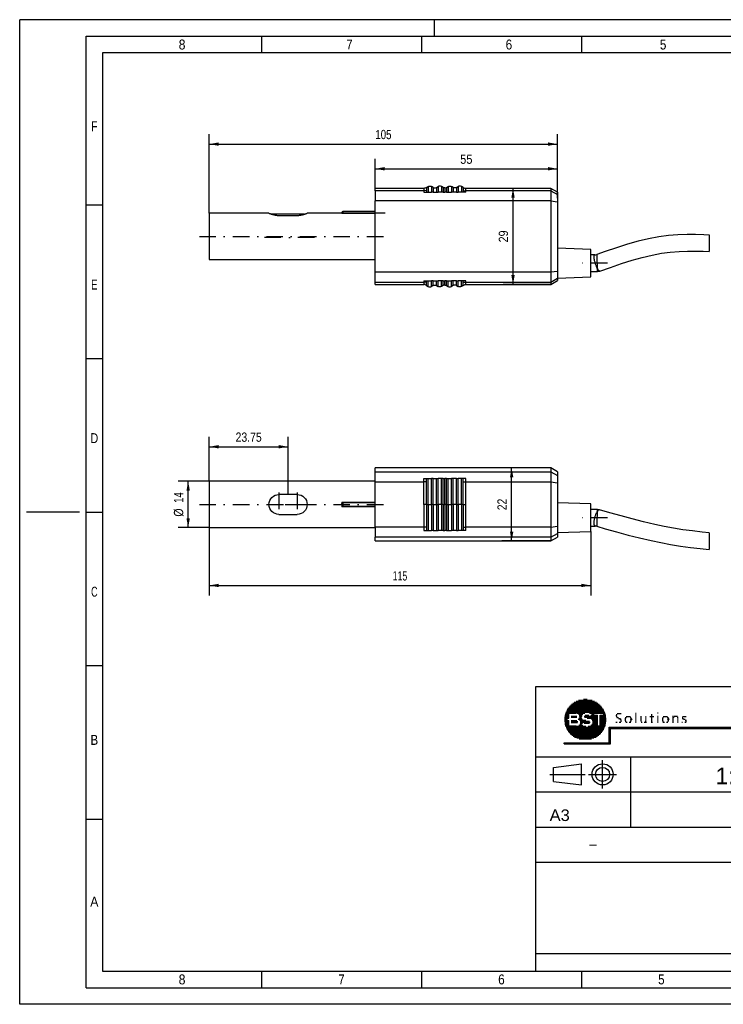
# Paper-space layout 'Blatt-1' of a CAD drawing. Header units: millimetres. Extents: x 0 to 420, y 0 to 297.
# Tile 1 of 2: x 0 to 212, y 0 to 297. Entities that reach past the tile are written whole.
import ezdxf
from ezdxf.enums import TextEntityAlignment as Align

# ---------------------------------------------------------------- set-up
doc = ezdxf.new("R2010")
doc.units = ezdxf.units.MM
doc.linetypes.add('DIVIDE', pattern=[10, 5, -2.5, 0, -2.5])
doc.layers.add('LAYER0', color=7, linetype='Continuous')
doc.styles.add('VERO0-osifont', font='osifont-2014-11-14.ttf')
doc.styles.add('VERO1-TXT', font='txt')
doc.dimstyles.new('Vero Software', dxfattribs={"dimtxt": 2.8, "dimasz": 2.835641, "dimexe": 1.25, "dimexo": 3, "dimgap": 1.5, "dimtad": 1, "dimdsep": 46, "dimtxsty": 'VERO0-osifont', "dimblk1": 'ArrowheadClosed', "dimblk2": 'ArrowheadClosed', "dimsah": 1, "dimcen": 0, "dimclrt": 7, "dimaunit": 1, "dimadec": 3, "dimazin": 2, "dimtfac": 0.8, "dimtdec": 3, "dimtmove": 0, "dimatfit": 3, "dimfxl": 1, "dimtolj": 1, "dimarcsym": 0})

# ---------------------------------------------------------------- blocks, each defined once
blk = doc.blocks.new('ArrowheadClosed')
at = {"color": 0}
blk.add_solid([(0, 0), (-1, 0.18), (-1, -0.18)], dxfattribs=at)
blk = doc.blocks.new('*D18')
at = {"layer": 'LAYER0', "color": 56, "linetype": 'Continuous'}
for p, q in [((57.16, 238.63), (57.16, 262.47)), ((162.16, 243.17), (162.16, 262.47)), ((57.16, 259.47), (162.16, 259.47))]:
    blk.add_line(p, q, dxfattribs=at)
at = {"layer": 'LAYER0', "color": 56, "linetype": 'Continuous', "extrusion": (0, 0, -1), "xscale": 2.83564090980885, "yscale": 2.83564090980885, "zscale": 2.83564090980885}
blk.add_blockref('ArrowheadClosed', (-57.16, 259.47), dxfattribs=at)
at = {"layer": 'LAYER0', "color": 56, "linetype": 'Continuous', "xscale": 2.83564090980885, "yscale": 2.83564090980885, "zscale": 2.83564090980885}
blk.add_blockref('ArrowheadClosed', (162.16, 259.47), dxfattribs=at)
at = {"layer": 'LAYER0', "color": 7, "linetype": 'Continuous', "style": 'VERO0-osifont', "width": 0.977987}
blk.add_text('105', height=2.8, dxfattribs=at).set_placement((107.23, 260.97), (112.08, 260.97), align=Align.FIT)
blk = doc.blocks.new('*D19')
at = {"layer": 'LAYER0', "color": 56, "linetype": 'Continuous'}
for p, q in [((107.16, 246.13), (107.16, 255.03)), ((162.16, 244.97), (162.16, 255.03)), ((107.16, 252.03), (162.16, 252.03))]:
    blk.add_line(p, q, dxfattribs=at)
at = {"layer": 'LAYER0', "color": 56, "linetype": 'Continuous', "extrusion": (0, 0, -1), "xscale": 2.83564090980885, "yscale": 2.83564090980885, "zscale": 2.83564090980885}
blk.add_blockref('ArrowheadClosed', (-107.16, 252.03), dxfattribs=at)
at = {"layer": 'LAYER0', "color": 56, "linetype": 'Continuous', "xscale": 2.83564090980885, "yscale": 2.83564090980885, "zscale": 2.83564090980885}
blk.add_blockref('ArrowheadClosed', (162.16, 252.03), dxfattribs=at)
at = {"layer": 'LAYER0', "color": 7, "linetype": 'Continuous', "style": 'VERO0-osifont', "width": 0.976716}
blk.add_text('55', height=2.8, dxfattribs=at).set_placement((132.81, 253.53), (136.5, 253.53), align=Align.FIT)
blk = doc.blocks.new('*D20')
at = {"layer": 'LAYER0', "color": 56, "linetype": 'Continuous'}
for p, q in [((57.16, 157.78), (57.16, 171.18)), ((80.91, 153.78), (80.91, 171.18)), ((57.16, 168.18), (80.91, 168.18))]:
    blk.add_line(p, q, dxfattribs=at)
at = {"layer": 'LAYER0', "color": 56, "linetype": 'Continuous', "extrusion": (0, 0, -1), "xscale": 2.83564090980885, "yscale": 2.83564090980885, "zscale": 2.83564090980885}
blk.add_blockref('ArrowheadClosed', (-57.16, 168.18), dxfattribs=at)
at = {"layer": 'LAYER0', "color": 56, "linetype": 'Continuous', "xscale": 2.83564090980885, "yscale": 2.83564090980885, "zscale": 2.83564090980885}
blk.add_blockref('ArrowheadClosed', (80.91, 168.18), dxfattribs=at)
at = {"layer": 'LAYER0', "color": 7, "linetype": 'Continuous', "style": 'VERO0-osifont', "width": 0.978216}
blk.add_text('23.75', height=2.8, dxfattribs=at).set_placement((65.09, 169.68), (72.97, 169.68), align=Align.FIT)
blk = doc.blocks.new('*D21')
at = {"layer": 'LAYER0', "color": 56, "linetype": 'Continuous'}
for p, q in [((57.16, 143.78), (57.16, 123.34)), ((172.16, 142.62), (172.16, 123.34)), ((57.16, 126.34), (172.16, 126.34))]:
    blk.add_line(p, q, dxfattribs=at)
at = {"layer": 'LAYER0', "color": 56, "linetype": 'Continuous', "extrusion": (0, 0, -1), "xscale": 2.83564090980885, "yscale": 2.83564090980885, "zscale": 2.83564090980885}
blk.add_blockref('ArrowheadClosed', (-57.16, 126.34), dxfattribs=at)
at = {"layer": 'LAYER0', "color": 56, "linetype": 'Continuous', "xscale": 2.83564090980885, "yscale": 2.83564090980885, "zscale": 2.83564090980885}
blk.add_blockref('ArrowheadClosed', (172.16, 126.34), dxfattribs=at)
at = {"layer": 'LAYER0', "color": 7, "linetype": 'Continuous', "style": 'VERO0-osifont', "width": 0.979099}
blk.add_text('115', height=2.8, dxfattribs=at).set_placement((112.46, 127.84), (116.85, 127.84), align=Align.FIT)
blk = doc.blocks.new('*D22')
at = {"layer": 'LAYER0', "color": 56, "linetype": 'Continuous'}
for p, q in [((160.15, 161.78), (145.32, 161.78)), ((148.32, 139.77), (148.32, 161.78)), ((160.15, 139.77), (145.32, 139.77))]:
    blk.add_line(p, q, dxfattribs=at)
at = {"layer": 'LAYER0', "color": 56, "linetype": 'Continuous', "xscale": 2.83564090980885, "yscale": 2.83564090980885, "zscale": 2.83564090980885, "rotation": 90}
blk.add_blockref('ArrowheadClosed', (148.32, 161.78), dxfattribs=at)
at = {"layer": 'LAYER0', "color": 56, "linetype": 'Continuous', "extrusion": (0, 0, -1), "xscale": 2.83564090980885, "yscale": 2.83564090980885, "zscale": 2.83564090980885, "rotation": 270}
blk.add_blockref('ArrowheadClosed', (-148.32, 139.77), dxfattribs=at)
at = {"layer": 'LAYER0', "color": 7, "linetype": 'Continuous', "style": 'VERO0-osifont', "width": 0.980352}
blk.add_text('22', height=2.8, rotation=90, dxfattribs=at).set_placement((146.82, 149.04), (146.82, 152.51), align=Align.FIT)
blk = doc.blocks.new('*D23')
at = {"layer": 'LAYER0', "color": 56, "linetype": 'Continuous'}
for p, q in [((57.16, 157.78), (47.79, 157.78)), ((50.79, 143.78), (50.79, 157.78)), ((57.16, 143.78), (47.79, 143.78))]:
    blk.add_line(p, q, dxfattribs=at)
at = {"layer": 'LAYER0', "color": 56, "linetype": 'Continuous', "xscale": 2.83564090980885, "yscale": 2.83564090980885, "zscale": 2.83564090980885, "rotation": 90}
blk.add_blockref('ArrowheadClosed', (50.79, 157.78), dxfattribs=at)
at = {"layer": 'LAYER0', "color": 56, "linetype": 'Continuous', "extrusion": (0, 0, -1), "xscale": 2.83564090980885, "yscale": 2.83564090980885, "zscale": 2.83564090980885, "rotation": 270}
blk.add_blockref('ArrowheadClosed', (-50.79, 143.78), dxfattribs=at)
at = {"layer": 'LAYER0', "color": 7, "linetype": 'Continuous', "style": 'VERO0-osifont'}
for s, width, p, p2 in [('14', 0.978046, (49.29, 151.29), (49.29, 154.46)), ('%%c', 0.78786, (49.29, 147.09), (49.29, 149.57))]:
    blk.add_text(s, height=2.8, rotation=90, dxfattribs=dict(at, width=width)).set_placement(p, p2, align=Align.FIT)
blk = doc.blocks.new('*D24')
at = {"layer": 'LAYER0', "color": 56, "linetype": 'Continuous'}
for p, q in [((160.15, 246.13), (145.73, 246.13)), ((148.73, 217.13), (148.73, 246.13)), ((160.16, 217.13), (145.73, 217.13))]:
    blk.add_line(p, q, dxfattribs=at)
at = {"layer": 'LAYER0', "color": 56, "linetype": 'Continuous', "xscale": 2.83564090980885, "yscale": 2.83564090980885, "zscale": 2.83564090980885, "rotation": 90}
blk.add_blockref('ArrowheadClosed', (148.73, 246.13), dxfattribs=at)
at = {"layer": 'LAYER0', "color": 56, "linetype": 'Continuous', "extrusion": (0, 0, -1), "xscale": 2.83564090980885, "yscale": 2.83564090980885, "zscale": 2.83564090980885, "rotation": 270}
blk.add_blockref('ArrowheadClosed', (-148.73, 217.13), dxfattribs=at)
at = {"layer": 'LAYER0', "color": 7, "linetype": 'Continuous', "style": 'VERO0-osifont', "width": 0.980556}
blk.add_text('29', height=2.8, rotation=90, dxfattribs=at).set_placement((147.23, 229.82), (147.23, 233.43), align=Align.FIT)
blk = doc.blocks.new('Entity set 0')
at = {"layer": 'LAYER0', "color": 252, "linetype": 'Continuous'}
for p, q in [((0, 0), (0, 297)), ((420, 297), (0, 297)), ((125, 297), (125, 292)), ((20, 292), (415, 292)), ((20, 5), (20, 292)), ((72.92, 292), (72.92, 287)), ((121.14, 292), (121.14, 287)), ((169.36, 292), (169.36, 287)), ((20, 241.13), (25, 241.13)), ((20, 194.82), (25, 194.82)), ((18, 148.5), (2, 148.5)), ((20, 148.5), (25, 148.5)), ((20, 102.18), (25, 102.18)), ((20, 55.87), (25, 55.87)), ((72.92, 10), (72.92, 5)), ((121.14, 10), (121.14, 5)), ((169.36, 10), (169.36, 5)), ((20, 5), (415, 5)), ((420, 0), (0, 0))]:
    blk.add_line(p, q, dxfattribs=at)
at = {"layer": 'LAYER0', "color": 4, "linetype": 'Continuous'}
for p, q in [((25, 287), (25, 10)), ((410, 287), (25, 287)), ((25, 10), (410, 10))]:
    blk.add_line(p, q, dxfattribs=at)
at = {"layer": 'LAYER0', "color": 7, "linetype": 'Continuous', "style": 'VERO0-osifont'}
for s, width, p, p2 in [('6', 0.975837, (146.51, 288.01), (148.48, 288.01)), ('8', 0.977037, (47.93, 288.01), (49.98, 288.01)), ('7', 0.977877, (98.47, 288.01), (100.37, 288.01)), ('5', 0.976716, (193.01, 288.01), (194.98, 288.01)), ('F', 0.980822, (21.52, 263.34), (23.48, 263.34)), ('E', 0.980822, (21.52, 215.59), (23.48, 215.59)), ('D', 0.979347, (21.33, 169.28), (23.67, 169.28)), ('C', 0.979347, (21.52, 122.96), (23.48, 122.96)), ('B', 0.977133, (21.34, 78.25), (23.66, 78.25)), ('A', 0.980459, (21.27, 29.48), (23.73, 29.48)), ('8', 0.977037, (47.93, 6.01), (49.98, 6.01)), ('7', 0.977877, (96.08, 6.01), (97.98, 6.01)), ('6', 0.975837, (144.26, 6.01), (146.23, 6.01)), ('5', 0.976716, (192.48, 6.01), (194.45, 6.01))]:
    blk.add_text(s, height=3, dxfattribs=dict(at, width=width)).set_placement(p, p2, align=Align.FIT)
blk = doc.blocks.new('Entity set 1')
at = {"layer": 'LAYER0', "color": 136, "linetype": 'Continuous'}
for p, q in [((155.6, 95.86), (410, 95.86)), ((155.6, 10), (155.6, 95.86)), ((155.6, 95.86), (410, 95.86)), ((155.6, 74.66), (322.02, 74.66)), ((184.22, 53.46), (184.22, 74.66)), ((160.9, 71.48), (169.38, 72.54)), ((160.9, 67.24), (160.9, 71.48)), ((169.38, 66.18), (169.38, 72.54)), ((175.74, 65.12), (175.74, 73.6)), ((159.84, 69.36), (170.44, 69.36)), ((171.5, 69.36), (179.98, 69.36)), ((160.9, 67.24), (169.38, 66.18)), ((155.6, 64.06), (410, 64.06)), ((155.6, 53.46), (410, 53.46)), ((155.6, 42.86), (232.98, 42.86)), ((155.6, 15.3), (410, 15.3))]:
    blk.add_line(p, q, dxfattribs=at)
at = {"layer": 'LAYER0', "color": 4, "linetype": 'Continuous'}
for p, q in [((165.3, 89.33), (175.75, 89.33)), ((165.54, 89.63), (175.52, 89.63)), ((165.78, 89.93), (175.28, 89.93)), ((166.02, 90.23), (175.05, 90.23)), ((166.37, 90.53), (174.68, 90.53)), ((166.78, 90.83), (174.28, 90.83)), ((167.18, 91.13), (173.89, 91.13)), ((167.74, 91.43), (173.3, 91.43)), ((168.5, 91.73), (172.57, 91.73)), ((169.97, 92.03), (171.11, 92.03)), ((164.25, 86.33), (165.52, 86.33)), ((164.3, 86.63), (165.52, 86.63)), ((164.34, 86.93), (165.52, 86.93)), ((164.39, 87.23), (165.52, 87.23)), ((164.43, 87.53), (165.52, 87.53)), ((164.55, 87.83), (165.52, 87.83)), ((164.68, 88.13), (176.38, 88.13)), ((164.81, 88.43), (176.25, 88.43)), ((164.94, 88.73), (176.12, 88.73)), ((165.05, 86.32), (165.52, 86.32)), ((165.05, 86.01), (165.05, 86.32)), ((165.07, 89.03), (175.98, 89.03)), ((165.52, 86.32), (165.52, 87.87)), ((165.52, 87.87), (167.63, 87.87)), ((166.25, 86.92), (168, 86.92)), ((166.25, 86.62), (168.01, 86.62)), ((167.92, 87.83), (170.34, 87.83)), ((168.49, 87.53), (169.8, 87.53)), ((168.61, 86.33), (169.49, 86.33)), ((168.69, 87.23), (169.54, 87.23)), ((168.74, 86.63), (169.43, 86.63)), ((168.75, 86.93), (169.44, 86.93)), ((168.76, 86.83), (168.76, 86.75)), ((168.76, 86.75), (169.42, 86.75)), ((168.76, 86.74), (169.42, 86.74)), ((169.42, 86.78), (169.42, 86.75)), ((170.21, 86.93), (172.03, 86.93)), ((170.28, 86.63), (174.25, 86.63)), ((170.48, 87.23), (171.57, 87.23)), ((171.09, 86.33), (174.25, 86.33)), ((171.81, 87.83), (173.1, 87.83)), ((172.09, 86.88), (172.48, 87.22)), ((172.15, 86.93), (174.25, 86.93)), ((172.41, 87.53), (173.1, 87.53)), ((172.48, 87.22), (173.1, 87.22)), ((172.49, 87.23), (172.63, 87.35)), ((172.49, 87.23), (173.1, 87.23)), ((172.49, 87.23), (173.1, 87.23)), ((173.1, 87.87), (176.14, 87.87)), ((173.1, 87.23), (173.1, 87.87)), ((173.1, 87.19), (173.1, 87.22)), ((173.1, 87.19), (174.25, 87.19)), ((174.25, 83.99), (174.25, 87.19)), ((174.98, 87.19), (176.14, 87.19)), ((174.98, 83.99), (174.98, 87.19)), ((174.98, 86.93), (176.71, 86.93)), ((174.98, 86.63), (176.75, 86.63)), ((174.98, 86.33), (176.79, 86.33)), ((176.14, 87.19), (176.14, 87.87)), ((176.14, 87.83), (176.5, 87.83)), ((176.14, 87.53), (176.63, 87.53)), ((176.14, 87.23), (176.67, 87.23)), ((164.21, 86.03), (165.05, 86.03)), ((164.21, 86.01), (165.05, 86.01)), ((164.21, 86), (165.05, 86)), ((164.24, 85.73), (165.05, 85.73)), ((164.28, 85.43), (165.52, 85.43)), ((164.31, 85.13), (165.52, 85.13)), ((164.35, 84.83), (165.52, 84.83)), ((164.38, 84.53), (165.52, 84.53)), ((164.47, 84.23), (165.52, 84.23)), ((164.59, 83.93), (170.64, 83.93)), ((164.71, 83.63), (176.35, 83.63)), ((164.83, 83.33), (176.21, 83.33)), ((165.05, 85.64), (165.05, 86)), ((165.05, 85.64), (165.52, 85.64)), ((165.52, 83.99), (165.52, 85.64)), ((165.52, 83.99), (167.77, 83.99)), ((166.25, 85.57), (167.99, 85.57)), ((166.25, 85.27), (168.24, 85.27)), ((166.25, 84.97), (168.22, 84.97)), ((168.34, 86.03), (169.67, 86.03)), ((168.56, 84.23), (169.79, 84.23)), ((168.77, 85.73), (170.65, 85.73)), ((168.83, 84.53), (169.4, 84.53)), ((168.94, 85.43), (171.78, 85.43)), ((168.95, 84.83), (169.54, 84.83)), ((168.98, 85.13), (171.96, 85.13)), ((169.3, 84.62), (169.86, 85.11)), ((170.2, 84.83), (171.83, 84.83)), ((171.37, 83.93), (176.48, 83.93)), ((172.17, 84.23), (174.25, 84.23)), ((172.36, 86.03), (174.25, 86.03)), ((172.5, 84.53), (174.25, 84.53)), ((172.64, 85.73), (174.25, 85.73)), ((172.67, 84.83), (174.25, 84.83)), ((172.72, 85.43), (174.25, 85.43)), ((172.73, 85.13), (174.25, 85.13)), ((174.25, 83.99), (174.98, 83.99)), ((174.98, 86.03), (176.83, 86.03)), ((174.98, 85.73), (176.83, 85.73)), ((174.98, 85.43), (176.79, 85.43)), ((174.98, 85.13), (176.74, 85.13)), ((174.98, 84.83), (176.7, 84.83)), ((174.98, 84.53), (176.66, 84.53)), ((174.98, 84.23), (176.61, 84.23)), ((177.77, 83.55), (219.52, 83.55)), ((177.77, 78.84), (177.77, 83.55)), ((177.77, 83.32), (221.53, 83.32)), ((178.09, 83.23), (219.52, 83.23)), ((178.09, 78.52), (178.09, 83.23)), ((164.96, 83.03), (176.08, 83.03)), ((165.14, 82.73), (175.94, 82.73)), ((165.37, 82.43), (175.7, 82.43)), ((165.59, 82.13), (175.46, 82.13)), ((165.82, 81.83), (175.22, 81.83)), ((166.09, 81.53), (174.98, 81.53)), ((166.48, 81.23), (174.59, 81.23)), ((166.87, 80.93), (174.18, 80.93)), ((167.26, 80.63), (173.77, 80.63)), ((167.94, 80.33), (173.13, 80.33)), ((177.77, 83.02), (178.09, 83.02)), ((177.77, 82.72), (178.09, 82.72)), ((177.77, 82.42), (178.09, 82.42)), ((177.77, 82.12), (178.09, 82.12)), ((177.77, 81.82), (178.09, 81.82)), ((177.77, 81.52), (178.09, 81.52)), ((177.77, 81.22), (178.09, 81.22)), ((177.77, 80.92), (178.09, 80.92)), ((177.77, 80.62), (178.09, 80.62)), ((177.77, 80.32), (178.09, 80.32)), ((164.2, 78.84), (177.77, 78.84)), ((164.2, 78.52), (164.2, 78.84)), ((164.2, 78.82), (178.09, 78.82)), ((164.2, 78.52), (178.09, 78.52)), ((168.65, 80.03), (172.37, 80.03)), ((177.77, 80.02), (178.09, 80.02)), ((177.77, 79.72), (178.09, 79.72)), ((177.77, 79.42), (178.09, 79.42)), ((177.77, 79.12), (178.09, 79.12))]:
    blk.add_line(p, q, dxfattribs=at)
at = {"layer": 'LAYER0', "color": 9, "linetype": 'Continuous'}
for p, q in [((179.76, 87.16), (180.06, 87.16)), ((179.81, 86.86), (180.16, 86.86)), ((179.84, 87.46), (180.18, 87.46)), ((180.05, 86.56), (180.58, 86.56)), ((180.15, 87.76), (181.3, 87.76)), ((180.52, 86.26), (181.09, 86.26)), ((182.49, 86.26), (182.79, 86.26)), ((182.59, 86.56), (182.92, 86.56)), ((182.82, 86.86), (184.14, 86.86)), ((184.04, 86.56), (184.37, 86.56)), ((184.17, 86.26), (184.48, 86.26)), ((185.63, 87.81), (185.9, 87.81)), ((185.63, 87.51), (185.9, 87.51)), ((185.63, 87.21), (185.9, 87.21)), ((185.63, 86.91), (185.9, 86.91)), ((185.63, 86.61), (185.9, 86.61)), ((185.63, 86.31), (185.9, 86.31)), ((187.2, 86.86), (187.47, 86.86)), ((187.2, 86.56), (187.47, 86.56)), ((187.2, 86.26), (187.47, 86.26)), ((188.65, 86.86), (188.92, 86.86)), ((188.65, 86.56), (188.92, 86.56)), ((188.65, 86.26), (188.92, 86.26)), ((189.96, 86.86), (191.17, 86.86)), ((190.39, 87.46), (190.66, 87.46)), ((190.39, 87.16), (190.66, 87.16)), ((190.39, 86.56), (190.66, 86.56)), ((190.39, 86.26), (190.66, 86.26)), ((192.26, 87.92), (192.53, 87.92)), ((192.26, 86.91), (192.53, 86.91)), ((192.26, 86.61), (192.53, 86.61)), ((192.26, 86.31), (192.53, 86.31)), ((193.7, 86.26), (194, 86.26)), ((193.8, 86.56), (194.13, 86.56)), ((194.03, 86.86), (195.35, 86.86)), ((195.25, 86.56), (195.58, 86.56)), ((195.38, 86.26), (195.68, 86.26)), ((196.84, 86.91), (197.09, 86.91)), ((196.84, 86.61), (197.28, 86.61)), ((196.84, 86.31), (197.15, 86.31)), ((197.29, 86.91), (198.32, 86.91)), ((198.2, 86.61), (198.51, 86.61)), ((198.29, 86.31), (198.56, 86.31)), ((199.7, 86.56), (199.97, 86.56)), ((199.75, 86.26), (200.12, 86.26)), ((199.82, 86.86), (200.94, 86.86)), ((179.78, 85.06), (180.12, 85.06)), ((180.73, 85.06), (181.23, 85.06)), ((180.97, 85.96), (181.35, 85.96)), ((181.09, 85.36), (181.4, 85.36)), ((181.14, 85.66), (181.44, 85.66)), ((182.45, 85.96), (182.75, 85.96)), ((182.47, 85.66), (182.77, 85.66)), ((182.56, 85.36), (182.88, 85.36)), ((182.74, 85.06), (183.17, 85.06)), ((183.79, 85.06), (184.22, 85.06)), ((184.08, 85.36), (184.4, 85.36)), ((184.19, 85.66), (184.49, 85.66)), ((184.2, 86.09), (184.5, 86.09)), ((184.2, 86.09), (184.21, 85.97)), ((184.21, 85.92), (184.21, 85.97)), ((184.21, 85.97), (184.51, 85.97)), ((184.21, 85.96), (184.51, 85.96)), ((184.5, 86.09), (184.51, 85.97)), ((184.51, 85.97), (184.51, 85.92)), ((185.63, 86.01), (185.9, 86.01)), ((185.63, 85.71), (185.9, 85.71)), ((185.63, 85.41), (185.9, 85.41)), ((185.63, 85.11), (185.9, 85.11)), ((187.2, 85.96), (187.47, 85.96)), ((187.2, 85.66), (187.47, 85.66)), ((187.22, 85.36), (187.51, 85.36)), ((187.34, 85.06), (187.72, 85.06)), ((188.29, 85.06), (188.59, 85.06)), ((188.56, 85.36), (188.92, 85.36)), ((188.64, 85.66), (188.92, 85.66)), ((188.65, 85.96), (188.92, 85.96)), ((188.68, 85.06), (188.93, 85.06)), ((190.39, 85.96), (190.66, 85.96)), ((190.39, 85.66), (190.66, 85.66)), ((190.39, 85.36), (190.66, 85.36)), ((190.43, 85.06), (190.76, 85.06)), ((192.26, 86.01), (192.53, 86.01)), ((192.26, 85.71), (192.53, 85.71)), ((192.26, 85.41), (192.53, 85.41)), ((192.26, 85.11), (192.53, 85.11)), ((193.66, 85.96), (193.96, 85.96)), ((193.68, 85.66), (193.98, 85.66)), ((193.77, 85.36), (194.08, 85.36)), ((193.95, 85.06), (194.38, 85.06)), ((195, 85.06), (195.42, 85.06)), ((195.29, 85.36), (195.61, 85.36)), ((195.39, 85.66), (195.7, 85.66)), ((195.41, 86.1), (195.71, 86.1)), ((195.41, 86.1), (195.42, 85.99)), ((195.42, 85.92), (195.42, 85.99)), ((195.42, 85.99), (195.72, 85.99)), ((195.42, 85.96), (195.72, 85.96)), ((195.71, 86.1), (195.72, 85.99)), ((195.72, 85.99), (195.72, 85.92)), ((196.84, 86.01), (197.11, 86.01)), ((196.84, 85.71), (197.11, 85.71)), ((196.84, 85.41), (197.11, 85.41)), ((196.84, 85.11), (197.11, 85.11)), ((198.29, 86.01), (198.57, 86.01)), ((198.29, 85.71), (198.57, 85.71)), ((198.29, 85.41), (198.57, 85.41)), ((198.29, 85.11), (198.57, 85.11)), ((199.68, 85.06), (199.87, 85.06)), ((200.09, 85.96), (200.66, 85.96)), ((200.55, 85.06), (200.96, 85.06)), ((200.62, 85.66), (201.01, 85.66)), ((200.75, 85.36), (201.05, 85.36))]:
    blk.add_line(p, q, dxfattribs=at)
at = {"layer": 'LAYER0', "color": 7, "linetype": 'Continuous'}
for radius in [3.18, 2.12]:
    blk.add_circle((175.74, 69.36), radius, dxfattribs=at)
at = {"layer": 'LAYER0', "color": 7, "linetype": 'Continuous', "style": 'VERO1-TXT'}
for s, height, width, p, p2 in [('1:1', 5, 0.968762, (209.81, 66.4), (219.26, 66.4)), ('A3', 3.5, 1.040486, (159.78, 55.29), (165.85, 55.29)), ('-', 3, 0.932028, (171.4, 46.82), (174.32, 46.82))]:
    blk.add_text(s, height=height, dxfattribs=dict(at, width=width)).set_placement(p, p2, align=Align.FIT)
blk = doc.blocks.new('View  0')
at = {"layer": 'LAYER0', "color": 4, "linetype": 'Continuous'}
for p, q in [((160.16, 161.78), (107.16, 161.78)), ((107.16, 160.65), (107.16, 161.78)), ((107.16, 157.59), (107.16, 160.65)), ((160.15, 161.78), (160.16, 160.65)), ((162.16, 160.62), (160.15, 161.78)), ((160.16, 160.65), (160.16, 157.59)), ((162.15, 160.63), (162.16, 159.52)), ((57.16, 157.78), (57.16, 143.78)), ((107.16, 157.78), (57.16, 157.78)), ((107.16, 143.97), (107.16, 157.59)), ((123.16, 150.78), (123.16, 158.64)), ((124.16, 150.78), (124.16, 158.64)), ((124.66, 150.78), (124.66, 158.64)), ((125.66, 150.78), (125.66, 158.64)), ((126.16, 150.78), (126.16, 158.64)), ((127.16, 150.78), (127.16, 158.64)), ((127.66, 150.78), (127.66, 158.64)), ((128.66, 150.78), (128.66, 158.64)), ((129.16, 150.78), (129.16, 158.64)), ((130.16, 150.78), (130.16, 158.64)), ((130.66, 150.78), (130.66, 158.64)), ((131.66, 150.78), (131.66, 158.64)), ((132.16, 150.78), (132.16, 158.64)), ((133.16, 150.78), (133.16, 158.64)), ((160.16, 157.59), (160.16, 143.97)), ((162.16, 159.52), (162.16, 157.34)), ((162.16, 157.34), (162.16, 144.21)), ((83.66, 153.78), (78.16, 153.78)), ((97.16, 151.5), (97.16, 150.99)), ((97.16, 150.96), (97.16, 150.99)), ((97.16, 150.59), (97.16, 150.96)), ((97.16, 150.56), (97.16, 150.59)), ((97.16, 150.56), (97.16, 150.05)), ((123.16, 150.78), (123.16, 142.91)), ((124.16, 150.78), (124.16, 142.91)), ((124.66, 150.78), (124.66, 142.91)), ((125.66, 150.78), (125.66, 142.91)), ((126.16, 150.78), (126.16, 142.91)), ((127.16, 150.78), (127.16, 142.91)), ((127.66, 150.78), (127.66, 142.91)), ((128.66, 150.78), (128.66, 142.91)), ((129.16, 150.78), (129.16, 142.91)), ((130.16, 150.78), (130.16, 142.91)), ((130.66, 150.78), (130.66, 142.91)), ((131.66, 150.78), (131.66, 142.91)), ((132.16, 150.78), (132.16, 142.91)), ((133.16, 150.78), (133.16, 142.91)), ((172.16, 150.92), (162.16, 151.27)), ((172.16, 146.77), (172.16, 150.92)), ((174.22, 149.27), (172.16, 149.27)), ((78.16, 147.78), (83.66, 147.78)), ((172.16, 142.62), (172.16, 146.77)), ((57.16, 143.78), (107.16, 143.78)), ((107.16, 143.97), (107.16, 140.91)), ((160.16, 143.97), (160.16, 140.91)), ((162.16, 144.21), (162.16, 142.03)), ((162.16, 142.27), (172.16, 142.62)), ((172.16, 144.27), (173.53, 144.27)), ((107.16, 139.77), (107.16, 140.91)), ((107.16, 139.77), (160.16, 139.77)), ((160.15, 139.77), (162.16, 140.93)), ((160.16, 140.91), (160.15, 139.77)), ((162.16, 142.03), (162.15, 140.93)), ((207.92, 142.21), (207.92, 137.18))]:
    blk.add_line(p, q, dxfattribs=at)
at = {"layer": 'LAYER0', "color": 136, "linetype": 'Continuous'}
for p, q in [((107.16, 160.65), (160.16, 160.65)), ((160.16, 160.65), (162.16, 159.52)), ((107.16, 157.59), (121.86, 157.59)), ((121.86, 157.59), (121.86, 158.64)), ((121.86, 158.64), (122.66, 158.64)), ((121.86, 150.78), (121.86, 157.59)), ((122.66, 157.59), (121.86, 157.59)), ((122.66, 157.59), (122.66, 158.64)), ((122.66, 158.64), (123.16, 158.64)), ((122.66, 150.78), (122.66, 157.59)), ((123.16, 158.64), (124.16, 158.64)), ((124.66, 158.64), (124.16, 158.64)), ((124.66, 158.64), (125.66, 158.64)), ((125.66, 158.64), (126.16, 158.64)), ((127.16, 158.64), (126.16, 158.64)), ((127.66, 158.64), (127.16, 158.64)), ((127.66, 158.64), (128.16, 158.64)), ((128.16, 150.78), (128.16, 158.64)), ((128.66, 158.64), (128.16, 158.64)), ((128.66, 158.64), (129.16, 158.64)), ((129.16, 158.64), (130.16, 158.64)), ((130.66, 158.64), (130.16, 158.64)), ((131.66, 158.64), (130.66, 158.64)), ((131.66, 158.64), (132.16, 158.64)), ((133.16, 158.64), (132.16, 158.64)), ((133.66, 158.64), (133.16, 158.64)), ((133.66, 157.59), (133.66, 158.64)), ((134.46, 158.64), (133.66, 158.64)), ((133.66, 150.78), (133.66, 157.59)), ((133.66, 157.59), (134.46, 157.59)), ((134.46, 157.59), (134.46, 158.64)), ((134.46, 150.78), (134.46, 157.59)), ((134.46, 157.59), (160.16, 157.59)), ((160.16, 157.59), (162.16, 157.34)), ((97.16, 151.5), (107.16, 151.5)), ((107.16, 150.05), (97.16, 150.05)), ((97.46, 151.26), (97.46, 151.25)), ((97.46, 151.25), (97.46, 150.3)), ((107.16, 151.25), (97.46, 151.25)), ((97.46, 150.3), (107.16, 150.3)), ((97.46, 150.3), (97.46, 150.29)), ((122.66, 150.78), (121.86, 150.78)), ((121.86, 150.78), (121.86, 143.97)), ((122.66, 150.78), (122.66, 143.96)), ((122.66, 150.78), (123.16, 150.78)), ((123.16, 150.78), (124.16, 150.78)), ((124.66, 150.78), (124.16, 150.78)), ((124.66, 150.78), (125.66, 150.78)), ((125.66, 150.78), (126.16, 150.78)), ((127.16, 150.78), (126.16, 150.78)), ((127.66, 150.78), (127.16, 150.78)), ((127.66, 150.78), (128.16, 150.78)), ((128.16, 150.78), (128.16, 142.91)), ((128.66, 150.78), (128.16, 150.78)), ((128.66, 150.78), (129.16, 150.78)), ((129.16, 150.78), (130.16, 150.78)), ((130.66, 150.78), (130.16, 150.78)), ((131.66, 150.78), (130.66, 150.78)), ((131.66, 150.78), (132.16, 150.78)), ((133.16, 150.78), (132.16, 150.78)), ((133.66, 150.78), (133.16, 150.78)), ((133.66, 150.78), (133.66, 143.96)), ((133.66, 150.78), (134.46, 150.78)), ((134.46, 143.97), (134.46, 150.78)), ((121.86, 143.97), (107.16, 143.97)), ((122.66, 143.96), (121.86, 143.97)), ((121.86, 143.97), (121.86, 142.91)), ((121.86, 142.91), (122.66, 142.91)), ((122.66, 143.96), (122.66, 142.91)), ((122.66, 142.91), (123.16, 142.91)), ((123.16, 142.91), (124.16, 142.91)), ((124.66, 142.91), (124.16, 142.91)), ((124.66, 142.91), (125.66, 142.91)), ((125.66, 142.91), (126.16, 142.91)), ((127.16, 142.91), (126.16, 142.91)), ((127.66, 142.91), (127.16, 142.91)), ((127.66, 142.91), (128.16, 142.91)), ((128.66, 142.91), (128.16, 142.91)), ((128.66, 142.91), (129.16, 142.91)), ((129.16, 142.91), (130.16, 142.91)), ((130.66, 142.91), (130.16, 142.91)), ((131.66, 142.91), (130.66, 142.91)), ((131.66, 142.91), (132.16, 142.91)), ((133.16, 142.91), (132.16, 142.91)), ((133.66, 142.91), (133.16, 142.91)), ((133.66, 143.96), (134.46, 143.97)), ((133.66, 143.96), (133.66, 142.91)), ((134.46, 142.91), (133.66, 142.91)), ((160.16, 143.97), (134.46, 143.97)), ((134.46, 142.91), (134.46, 143.97)), ((160.16, 143.97), (162.16, 144.21)), ((160.16, 140.91), (107.16, 140.91)), ((160.16, 140.91), (162.16, 142.03))]:
    blk.add_line(p, q, dxfattribs=at)
at = {"layer": 'LAYER0', "color": 100, "linetype": 'DIVIDE'}
for p, q in [((78.16, 154.38), (78.16, 147.17)), ((83.66, 154.38), (83.66, 147.17)), ((54.16, 150.78), (110.16, 150.78)), ((74.55, 150.77), (81.76, 150.77)), ((80.05, 150.78), (87.26, 150.78)), ((177.22, 146.77), (169.16, 146.77))]:
    blk.add_line(p, q, dxfattribs=at)
at = {"layer": 'LAYER0', "color": 136, "linetype": 'Continuous', "flags": 128}
for points in [[(97.16, 151.5), (97.16, 151.5), (97.21, 151.47), (97.25, 151.43), (97.3, 151.4), (97.33, 151.38), (97.36, 151.36), (97.38, 151.34), (97.4, 151.33), (97.42, 151.31), (97.43, 151.3), (97.43, 151.3), (97.44, 151.29), (97.44, 151.29), (97.45, 151.28), (97.45, 151.28), (97.45, 151.27), (97.45, 151.27), (97.46, 151.27), (97.46, 151.26)], [(97.16, 150.96), (97.16, 151.01), (97.17, 151.06), (97.2, 151.11), (97.23, 151.15), (97.26, 151.18), (97.31, 151.21), (97.35, 151.23), (97.4, 151.24), (97.46, 151.25)], [(97.16, 150.59), (97.16, 150.54), (97.17, 150.49), (97.2, 150.44), (97.23, 150.4), (97.26, 150.37), (97.31, 150.34), (97.35, 150.32), (97.4, 150.31), (97.46, 150.3)], [(97.46, 150.29), (97.46, 150.29), (97.45, 150.28), (97.45, 150.28), (97.45, 150.28), (97.45, 150.27), (97.45, 150.27), (97.44, 150.26), (97.43, 150.25), (97.42, 150.24), (97.41, 150.23), (97.4, 150.22), (97.39, 150.21), (97.36, 150.19), (97.33, 150.17), (97.3, 150.15), (97.27, 150.13), (97.21, 150.09), (97.16, 150.05), (97.16, 150.05)], [(97.2, 150.41), (97.24, 150.37), (97.28, 150.34), (97.32, 150.32), (97.37, 150.3), (97.42, 150.29), (97.46, 150.29)], [(97.46, 151.26), (97.4, 151.26), (97.35, 151.25), (97.31, 151.23), (97.26, 151.2), (97.23, 151.17)], [(173.53, 144.27), (173.5, 144.27), (173.45, 144.29), (173.39, 144.32), (173.34, 144.37), (173.3, 144.44), (173.26, 144.52), (173.23, 144.61), (173.22, 144.69), (173.2, 144.77), (173.19, 144.86), (173.18, 144.99), (173.17, 145.14), (173.17, 145.25), (173.18, 145.36), (173.18, 145.48), (173.19, 145.56), (173.2, 145.69), (173.22, 145.82), (173.23, 145.96), (173.26, 146.1), (173.28, 146.24), (173.31, 146.39), (173.36, 146.6), (173.41, 146.81), (173.46, 147.03), (173.53, 147.24), (173.59, 147.45), (173.67, 147.65), (173.74, 147.86), (173.82, 148.05), (173.9, 148.23), (173.98, 148.39), (174.07, 148.55), (174.15, 148.7), (174.16, 148.7)], [(174.16, 148.7), (174.15, 148.7), (174.14, 148.54), (174.13, 148.38), (174.12, 148.2), (174.1, 148.01), (174.09, 147.81), (174.08, 147.61), (174.07, 147.39), (174.06, 147.17), (174.05, 146.96), (174.04, 146.74), (174.04, 146.59), (174.03, 146.44), (174.03, 146.29), (174.02, 146.08), (174.02, 145.88), (174.01, 145.74), (174.01, 145.61), (174.01, 145.48), (174.01, 145.37), (174.01, 145.2), (174.01, 145.04), (174.01, 144.93), (174.01, 144.83), (174.01, 144.74), (174.01, 144.62), (174.02, 144.51), (174.02, 144.42), (174.03, 144.34), (174.03, 144.28), (174.04, 144.23), (174.05, 144.21), (174.06, 144.2)], [(174.16, 148.7), (174.16, 148.71), (174.16, 148.73), (174.16, 148.79), (174.17, 148.86), (174.18, 148.97), (174.18, 149.06), (174.19, 149.14), (174.2, 149.2), (174.21, 149.24), (174.22, 149.26), (174.22, 149.27)], [(174.79, 149.19), (174.76, 149.2), (174.7, 149.2), (174.63, 149.18), (174.56, 149.15), (174.49, 149.1), (174.41, 149.03), (174.33, 148.95), (174.25, 148.85), (174.21, 148.78), (174.16, 148.71), (174.16, 148.7)]]:
    blk.add_lwpolyline(points, dxfattribs=at)
at = {"layer": 'LAYER0', "color": 4, "linetype": 'Continuous', "flags": 128}
for points in [[(97.23, 151.17), (97.2, 151.13), (97.17, 151.09), (97.16, 151.04), (97.16, 150.99)], [(97.16, 150.56), (97.16, 150.51), (97.17, 150.47), (97.2, 150.42), (97.2, 150.41)], [(207.92, 142.21), (205.74, 142.43), (202.84, 142.77), (199.97, 143.17), (197.11, 143.63), (194.27, 144.15), (191.45, 144.74), (188.07, 145.53), (184.69, 146.39), (181.32, 147.32), (177.94, 148.28), (174.79, 149.19)], [(174.05, 144.2), (176.56, 143.47), (179.97, 142.5), (183.41, 141.56), (186.87, 140.67), (190.37, 139.86), (193.3, 139.25), (196.26, 138.7), (199.23, 138.23), (202.2, 137.81), (205.2, 137.46), (207.92, 137.18)]]:
    blk.add_lwpolyline(points, dxfattribs=at)
at = {"layer": 'LAYER0', "color": 4, "linetype": 'Continuous', "extrusion": (0, 0, -1)}
for centre, radius, start, end in [((-78.16, 150.77), 3, 270.0076, 89.9924), ((-83.66, 150.78), 3, 90.0076, 269.9924), ((-174.22, 147.26), 2.01, 89.983, 106.2101)]:
    blk.add_arc(centre, radius, start, end, dxfattribs=at)
at = {"layer": 'LAYER0', "color": 4, "linetype": 'Continuous'}
blk.add_arc((173.53, 142.39), 1.88, 73.7884, 90.0044, dxfattribs=at)
blk = doc.blocks.new('View  2')
at = {"layer": 'LAYER0', "color": 4, "linetype": 'Continuous'}
for p, q in [((122.66, 246.41), (123.16, 246.7)), ((123.16, 246.7), (123.16, 245)), ((124.16, 246.7), (124.16, 245)), ((124.66, 246.41), (124.16, 246.7)), ((125.66, 246.41), (126.16, 246.7)), ((126.16, 246.7), (126.16, 245)), ((127.16, 246.7), (127.16, 245)), ((127.66, 246.41), (127.16, 246.7)), ((128.66, 246.41), (129.16, 246.7)), ((129.16, 246.7), (129.16, 245)), ((130.16, 246.7), (130.16, 245)), ((130.66, 246.41), (130.16, 246.7)), ((131.66, 246.41), (132.16, 246.7)), ((132.16, 246.7), (132.16, 245)), ((133.16, 246.7), (133.16, 245)), ((133.66, 246.41), (133.16, 246.7)), ((121.86, 246.13), (107.16, 246.13)), ((107.16, 245.39), (107.16, 246.13)), ((107.16, 245.39), (107.16, 242.32)), ((124.66, 246.41), (124.66, 245)), ((125.66, 246.41), (125.66, 245)), ((127.66, 246.41), (127.66, 245)), ((128.66, 246.41), (128.66, 245)), ((130.66, 246.41), (130.66, 245)), ((131.66, 246.41), (131.66, 245)), ((160.16, 246.13), (134.46, 246.13)), ((162.16, 244.97), (160.15, 246.13)), ((160.16, 246.13), (160.16, 245.39)), ((160.16, 245.39), (160.16, 242.32)), ((162.16, 244.97), (162.16, 244.26)), ((162.16, 244.26), (162.16, 242.08)), ((107.16, 220.93), (107.16, 242.32)), ((160.16, 242.32), (160.16, 220.93)), ((162.16, 242.08), (162.16, 221.17)), ((75.16, 238.63), (57.16, 238.63)), ((57.16, 238.63), (57.16, 224.63)), ((85.87, 238.33), (75.95, 238.33)), ((78.16, 237.95), (83.66, 237.95)), ((97.16, 238.63), (86.65, 238.63)), ((97.16, 238.69), (97.16, 238.83)), ((97.16, 238.62), (97.16, 238.69)), ((97.16, 238.62), (97.16, 238.59)), ((107.16, 239.13), (97.46, 239.13)), ((207.92, 232.04), (207.92, 227.89)), ((172.16, 227.7), (162.16, 228.05)), ((172.16, 219.4), (172.16, 227.7)), ((173.4, 226.05), (172.16, 226.05)), ((207.92, 227.89), (207.92, 227.03)), ((57.16, 224.63), (107.16, 224.63)), ((107.16, 217.86), (107.16, 220.93)), ((160.16, 220.93), (160.16, 217.86)), ((162.16, 221.17), (162.16, 218.99)), ((172.16, 221.05), (174.24, 221.05)), ((107.16, 217.13), (107.16, 217.86)), ((107.16, 217.13), (121.86, 217.13)), ((122.66, 216.84), (123.16, 216.55)), ((123.16, 216.55), (123.16, 218.25)), ((124.16, 216.55), (124.16, 218.25)), ((124.66, 216.84), (124.16, 216.55)), ((124.66, 216.84), (124.66, 218.25)), ((125.66, 216.84), (125.66, 218.25)), ((125.66, 216.84), (126.16, 216.55)), ((126.16, 216.55), (126.16, 218.25)), ((127.16, 216.55), (127.16, 218.25)), ((127.66, 216.84), (127.16, 216.55)), ((127.66, 216.84), (127.66, 218.25)), ((128.66, 216.84), (128.66, 218.25)), ((128.66, 216.84), (129.16, 216.55)), ((129.16, 216.55), (129.16, 218.25)), ((130.16, 216.55), (130.16, 218.25)), ((130.66, 216.84), (130.16, 216.55)), ((130.66, 216.84), (130.66, 218.25)), ((131.66, 216.84), (131.66, 218.25)), ((131.66, 216.84), (132.16, 216.55)), ((132.16, 216.55), (132.16, 218.25)), ((133.16, 216.55), (133.16, 218.25)), ((133.66, 216.84), (133.16, 216.55)), ((134.46, 217.13), (160.16, 217.13)), ((160.15, 217.12), (162.16, 218.28)), ((160.16, 217.86), (160.16, 217.13)), ((162.16, 219.05), (172.16, 219.4)), ((162.16, 218.99), (162.16, 218.28))]:
    blk.add_line(p, q, dxfattribs=at)
at = {"layer": 'LAYER0', "color": 136, "linetype": 'Continuous'}
for p, q in [((121.86, 245.39), (107.16, 245.39)), ((121.86, 246.13), (121.86, 245.39)), ((122.66, 245.43), (121.86, 245.39)), ((121.86, 245.39), (121.86, 245)), ((121.86, 245), (122.66, 245)), ((122.66, 246.41), (122.66, 245.43)), ((122.66, 245.43), (122.66, 245)), ((122.66, 245), (123.16, 245)), ((123.16, 245), (124.16, 245)), ((124.66, 245), (124.16, 245)), ((124.66, 245), (125.66, 245)), ((125.66, 245), (126.16, 245)), ((127.16, 245), (126.16, 245)), ((127.66, 245), (127.16, 245)), ((127.66, 245), (128.16, 245)), ((128.16, 246.29), (128.16, 245)), ((128.66, 245), (128.16, 245)), ((128.66, 245), (129.16, 245)), ((129.16, 245), (130.16, 245)), ((130.66, 245), (130.16, 245)), ((131.66, 245), (130.66, 245)), ((131.66, 245), (132.16, 245)), ((133.16, 245), (132.16, 245)), ((133.66, 245), (133.16, 245)), ((133.66, 246.41), (133.66, 245.43)), ((133.66, 245.43), (133.66, 245)), ((133.66, 245.43), (134.46, 245.39)), ((134.46, 245), (133.66, 245)), ((134.46, 245.39), (134.46, 246.13)), ((134.46, 245), (134.46, 245.39)), ((160.16, 245.39), (134.46, 245.39)), ((160.16, 245.39), (162.16, 244.26)), ((160.16, 242.32), (107.16, 242.32)), ((160.16, 242.32), (162.16, 242.08)), ((107.16, 238.59), (97.16, 238.59)), ((97.46, 239.13), (97.46, 238.79)), ((97.46, 238.79), (97.46, 238.75)), ((97.46, 238.79), (107.16, 238.79)), ((107.16, 220.93), (160.16, 220.93)), ((160.16, 220.93), (162.16, 221.17)), ((107.16, 217.86), (121.86, 217.86)), ((121.86, 218.25), (122.66, 218.25)), ((121.86, 218.25), (121.86, 217.86)), ((122.66, 217.82), (121.86, 217.86)), ((121.86, 217.86), (121.86, 217.13)), ((122.66, 218.25), (123.16, 218.25)), ((122.66, 217.82), (122.66, 218.25)), ((122.66, 216.84), (122.66, 217.82)), ((123.16, 218.25), (124.16, 218.25)), ((124.66, 218.25), (124.16, 218.25)), ((124.66, 218.25), (125.66, 218.25)), ((125.66, 218.25), (126.16, 218.25)), ((127.16, 218.25), (126.16, 218.25)), ((127.66, 218.25), (127.16, 218.25)), ((127.66, 218.25), (128.16, 218.25)), ((128.66, 218.25), (128.16, 218.25)), ((128.16, 216.96), (128.16, 218.25)), ((128.66, 218.25), (129.16, 218.25)), ((129.16, 218.25), (130.16, 218.25)), ((130.66, 218.25), (130.16, 218.25)), ((131.66, 218.25), (130.66, 218.25)), ((131.66, 218.25), (132.16, 218.25)), ((133.16, 218.25), (132.16, 218.25)), ((133.66, 218.25), (133.16, 218.25)), ((134.46, 218.25), (133.66, 218.25)), ((133.66, 217.82), (133.66, 218.25)), ((133.66, 217.82), (134.46, 217.86)), ((133.66, 216.84), (133.66, 217.82)), ((134.46, 217.86), (134.46, 218.25)), ((134.46, 217.86), (160.16, 217.86)), ((134.46, 217.13), (134.46, 217.86)), ((160.16, 217.86), (162.16, 218.99))]:
    blk.add_line(p, q, dxfattribs=at)
at = {"layer": 'LAYER0', "color": 100, "linetype": 'DIVIDE'}
for p, q in [((110.16, 238.63), (94.46, 238.63)), ((54.16, 231.63), (110.16, 231.63)), ((88.87, 231.33), (72.95, 231.33)), ((177.24, 223.55), (169.16, 223.55))]:
    blk.add_line(p, q, dxfattribs=at)
at = {"layer": 'LAYER0', "color": 4, "linetype": 'Continuous', "flags": 128}
for points in [[(122.66, 246.41), (122.44, 246.3), (122.22, 246.2), (122.15, 246.17), (122.08, 246.15), (122, 246.14), (121.93, 246.13), (121.86, 246.13)], [(133.66, 246.41), (133.87, 246.3), (134.09, 246.2), (134.16, 246.17), (134.23, 246.15), (134.31, 246.14), (134.38, 246.13), (134.46, 246.13)], [(75.16, 238.63), (75.16, 238.63), (75.16, 238.62), (75.19, 238.61), (75.23, 238.59), (75.29, 238.57), (75.37, 238.53), (75.47, 238.5), (75.58, 238.45), (75.71, 238.41), (75.85, 238.36), (76.02, 238.3), (76.2, 238.25), (76.4, 238.19), (76.61, 238.14), (76.83, 238.09), (77.07, 238.04), (77.24, 238.02), (77.41, 237.99), (77.58, 237.98), (77.72, 237.96), (77.87, 237.96), (78.01, 237.95), (78.16, 237.95)], [(83.66, 237.95), (83.89, 237.95), (84.13, 237.97), (84.36, 237.99), (84.6, 238.02), (84.81, 238.06), (85.02, 238.1), (85.23, 238.14), (85.43, 238.19), (85.62, 238.25), (85.8, 238.3), (85.96, 238.36), (86.12, 238.41), (86.25, 238.46), (86.37, 238.51), (86.44, 238.54), (86.5, 238.56), (86.55, 238.58), (86.59, 238.6), (86.62, 238.61), (86.64, 238.62), (86.65, 238.62), (86.66, 238.63)], [(207.93, 232.04), (206.26, 232.14), (203.79, 232.22), (201.19, 232.21), (198.47, 232.1), (195.63, 231.86), (192.68, 231.47), (189.61, 230.9), (186.47, 230.15), (183.23, 229.24), (179.92, 228.19), (176.51, 227.03), (174.05, 226.16)], [(174.91, 221.16), (178.15, 222.3), (181.47, 223.43), (184.65, 224.44), (187.71, 225.3), (190.64, 226), (193.45, 226.53), (196.16, 226.89), (198.78, 227.11), (201.3, 227.21), (203.71, 227.22), (206.02, 227.15), (207.92, 227.03)], [(122.66, 216.84), (122.44, 216.95), (122.22, 217.05), (122.15, 217.08), (122.08, 217.1), (122, 217.11), (121.93, 217.12), (121.86, 217.13)], [(133.66, 216.84), (133.87, 216.95), (134.09, 217.05), (134.16, 217.08), (134.23, 217.1), (134.31, 217.11), (134.38, 217.12), (134.46, 217.13)]]:
    blk.add_lwpolyline(points, dxfattribs=at)
at = {"layer": 'LAYER0', "color": 136, "linetype": 'Continuous', "flags": 128}
for points in [[(97.16, 238.69), (97.16, 238.71), (97.17, 238.72), (97.2, 238.74), (97.23, 238.75), (97.26, 238.77), (97.31, 238.78), (97.35, 238.78), (97.4, 238.79), (97.46, 238.79)], [(97.16, 238.62), (97.16, 238.64), (97.17, 238.67), (97.2, 238.69), (97.23, 238.71), (97.26, 238.72), (97.31, 238.74), (97.35, 238.75), (97.4, 238.75), (97.46, 238.75)], [(97.46, 238.75), (97.46, 238.75), (97.46, 238.75), (97.45, 238.74), (97.45, 238.74), (97.45, 238.73), (97.45, 238.72), (97.45, 238.72), (97.44, 238.71), (97.44, 238.7), (97.43, 238.69), (97.42, 238.68), (97.4, 238.67), (97.39, 238.66), (97.36, 238.64), (97.33, 238.63), (97.3, 238.62), (97.27, 238.61), (97.21, 238.59), (97.16, 238.59), (97.16, 238.59)], [(174.16, 221.96), (174.15, 221.97), (174.1, 222.07), (174.02, 222.24), (173.94, 222.43), (173.86, 222.62), (173.78, 222.82), (173.71, 223.02), (173.64, 223.22), (173.57, 223.43), (173.5, 223.65), (173.45, 223.85), (173.39, 224.05), (173.34, 224.25), (173.3, 224.45), (173.26, 224.63), (173.23, 224.81), (173.22, 224.93), (173.2, 225.04), (173.19, 225.15), (173.18, 225.3), (173.17, 225.44), (173.17, 225.53), (173.18, 225.61), (173.18, 225.69), (173.19, 225.73), (173.2, 225.8), (173.22, 225.86), (173.23, 225.91), (173.26, 225.96), (173.28, 225.99), (173.31, 226.02), (173.36, 226.04), (173.4, 226.05)], [(174.04, 226.16), (174.03, 226.15), (174.03, 226.14), (174.02, 226.1), (174.02, 226.05), (174.01, 226.01), (174.01, 225.95), (174.01, 225.89), (174.01, 225.83), (174.01, 225.72), (174.01, 225.59), (174.01, 225.5), (174.01, 225.4), (174.01, 225.29), (174.01, 225.13), (174.02, 224.95), (174.02, 224.77), (174.03, 224.57), (174.03, 224.37), (174.04, 224.17), (174.05, 223.95), (174.06, 223.74), (174.07, 223.52), (174.08, 223.31), (174.09, 223.09), (174.1, 222.88), (174.11, 222.67), (174.12, 222.47), (174.13, 222.27), (174.15, 222.08), (174.15, 221.97), (174.16, 221.96)], [(174.16, 221.96), (174.16, 221.95), (174.24, 221.81), (174.32, 221.67), (174.38, 221.59), (174.43, 221.51), (174.48, 221.44), (174.56, 221.35), (174.63, 221.28), (174.68, 221.24), (174.72, 221.2), (174.76, 221.18), (174.82, 221.16), (174.88, 221.16), (174.91, 221.16)], [(174.24, 221.05), (174.24, 221.05), (174.23, 221.06), (174.23, 221.07), (174.23, 221.09), (174.22, 221.14), (174.21, 221.2), (174.21, 221.24), (174.2, 221.28), (174.2, 221.33), (174.19, 221.39), (174.18, 221.5), (174.18, 221.64), (174.17, 221.71), (174.17, 221.79), (174.16, 221.87), (174.16, 221.95), (174.16, 221.96)]]:
    blk.add_lwpolyline(points, dxfattribs=at)
at = {"layer": 'LAYER0', "color": 4, "linetype": 'Continuous', "extrusion": (0, 0, -1)}
for centre, radius, start, end in [((-123.65, 245.8), 1.02, 60.9464, 119.1287), ((-129.65, 245.8), 1.02, 60.9464, 119.1287), ((-128.13, 247.3), 1.01, 268.4921, 298.0919), ((-131.16, 247.31), 1.02, 240.945, 299.1272), ((-174.24, 223.06), 2.01, 250.481, 270.0138), ((-125.15, 215.94), 1.02, 60.945, 119.1272), ((-128.18, 215.95), 1.01, 88.4921, 118.0919), ((-126.66, 217.45), 1.02, 240.9464, 299.1287), ((-132.66, 217.45), 1.02, 240.9464, 299.1287)]:
    blk.add_arc(centre, radius, start, end, dxfattribs=at)
at = {"layer": 'LAYER0', "color": 4, "linetype": 'Continuous'}
for centre, radius, start, end in [((126.66, 245.8), 1.02, 60.9464, 119.1287), ((132.66, 245.8), 1.02, 60.9464, 119.1287), ((125.15, 247.31), 1.02, 240.945, 299.1272), ((128.18, 247.3), 1.01, 268.4921, 298.0919), ((97.46, 238.83), 0.3, 90, 180), ((173.4, 227.96), 1.92, 269.9998, 289.5264), ((128.13, 215.95), 1.01, 88.4921, 118.0919), ((131.16, 215.94), 1.02, 60.945, 119.1272), ((123.65, 217.45), 1.02, 240.9464, 299.1287), ((129.65, 217.45), 1.02, 240.9464, 299.1287)]:
    blk.add_arc(centre, radius, start, end, dxfattribs=at)

psp = doc.layouts.new('Blatt-1')

# ---------------------------------------------------------------- block references
at = {"layer": 'LAYER0', "color": 4, "linetype": 'Continuous'}
for name in ['Entity set 0', 'View  2', 'View  0', 'Entity set 1']:
    psp.add_blockref(name, (0, 0), dxfattribs=at)

# ---------------------------------------------------------------- dimensions: what is measured, and where the dimension line sits
at = {"layer": 'LAYER0', "color": 56, "linetype": 'Continuous'}
for base, p1, p2, picture, middle in [((126.329, 259.473), (57.155, 238.625), (162.155, 243.172), '*D18', (113.581, 260.973)), ((146.907, 252.033), (107.155, 246.125), (162.155, 244.971), '*D19', (137.999, 253.533)), ((70.105, 168.184), (80.905, 153.775), (57.155, 157.775), '*D20', (74.474, 169.684)), ((152.348, 126.344), (57.155, 143.775), (172.155, 142.62), '*D21', (118.349, 127.844))]:
    dim = psp.add_linear_dim(base=base, p1=p1, p2=p2, dimstyle='Vero Software', override={"dimasz": 2.835641, "dimdsep": 46, "dimtxsty": 'VERO0-osifont'}, dxfattribs=at)
    dim.commit()
    dim.dimension.update_dxf_attribs({"geometry": picture, "text_midpoint": middle})
for base, p1, p2, override, picture, middle in [((148.733, 229.165), (160.152, 246.127), (160.159, 217.125), {"dimasz": 2.835641, "dimdsep": 46, "dimtxsty": 'VERO0-osifont'}, '*D24', (147.233, 234.93)), ((148.32, 151.092), (160.155, 139.771), (160.149, 161.783), {"dimasz": 2.835641, "dimdec": 0, "dimdsep": 46, "dimtxsty": 'VERO0-osifont'}, '*D22', (146.82, 154.012))]:
    dim = psp.add_linear_dim(base=base, p1=p1, p2=p2, angle=90, dimstyle='Vero Software', override=override, dxfattribs=at)
    dim.commit()
    dim.dimension.update_dxf_attribs({"geometry": picture, "text_midpoint": middle})
dim = psp.add_linear_dim(base=(50.785, 151.386), p1=(57.155, 157.775), p2=(57.155, 143.775), angle=90, text='⌀ <>', dimstyle='Vero Software', override={"dimasz": 2.835641, "dimdsep": 46, "dimtxsty": 'VERO0-osifont'}, dxfattribs=at)
dim.commit()
dim.dimension.update_dxf_attribs({"geometry": '*D23', "text_midpoint": (49.285, 155.962)})

doc.saveas('drawing.dxf')
